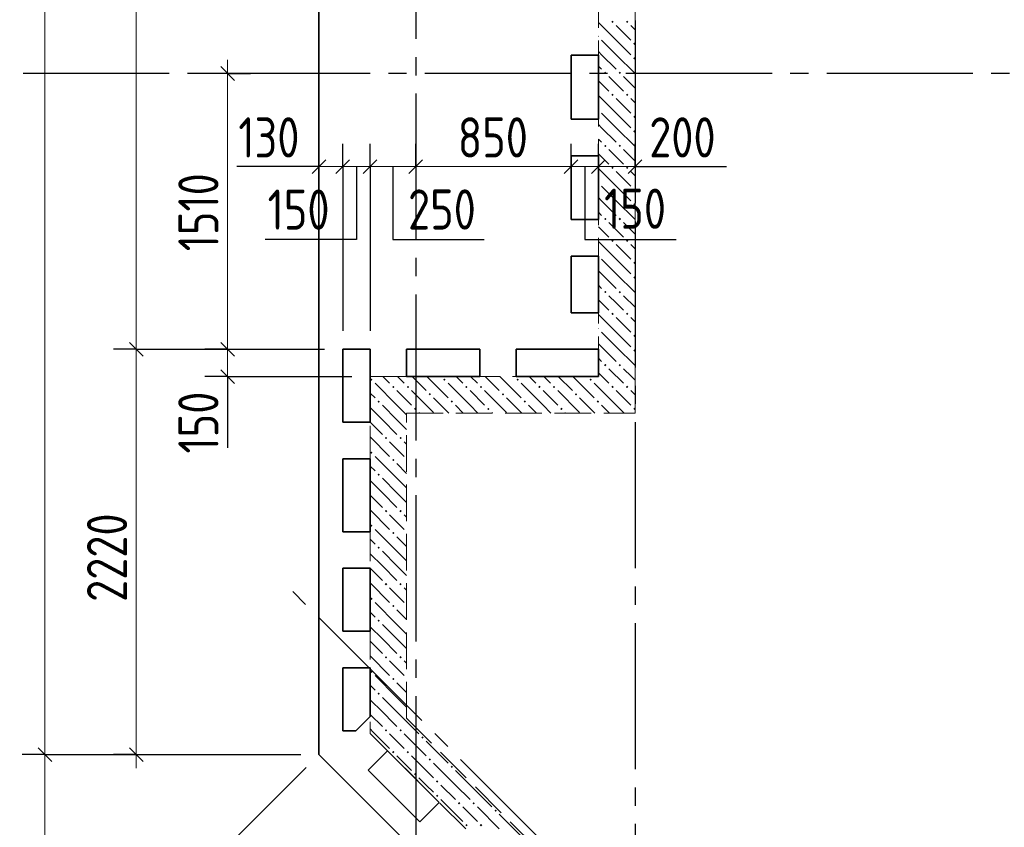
# Model space of a CAD drawing. Header units: millimetres. Extents: x 0 to 43617, y 0 to 59400.
# Tile 4 of 32: x 5756 to 11146, y 20401 to 24825. Entities that reach past the tile are written whole.
import ezdxf

# ---------------------------------------------------------------- set-up
doc = ezdxf.new("R2010")
doc.units = ezdxf.units.MM
doc.linetypes.add('______2', pattern=[270, 200, -70])
doc.linetypes.add('______5', pattern=[1100, 800, -100, 100, -100])
for name, color, linetype, lineweight in [('Standard', 7, 'Continuous', 25), ('Оси', 40, '______5', 18), ('Размерная выноска', 7, 'Continuous', 13)]:
    doc.layers.add(name, color=color, linetype=linetype, lineweight=lineweight)
doc.layers.add('ЖБ Перекрытие верхний уровень', color=7, linetype='Continuous', lineweight=25, true_color=0xe0e0ff)
doc.layers.add('ЖБ Стена верхний уровень', color=7, linetype='Continuous', lineweight=25, true_color=0x006e00)
doc.styles.add('GOST 2.304-81', font='txt')

msp = doc.modelspace()

# ---------------------------------------------------------------- hatches: boundary and pattern name
at = {"layer": 'ЖБ Стена верхний уровень', "linetype": 'Continuous', "lineweight": 18, "transparency": 33554687}
for points in [[(8994.451904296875, 24813.14086914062), (9000.9521484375, 24819.64111328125), (9007.452392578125, 24813.14086914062), (9000.9521484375, 24806.63452148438)], [(9074.45068359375, 24813.14086914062), (9080.950927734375, 24819.64111328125), (9087.451171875, 24813.14086914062), (9080.950927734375, 24806.63452148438)], [(8923.9990234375, 24736.5966796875), (8927.45361328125, 24733.14208984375), (8923.9990234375, 24729.68425625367)], [(9114.453125, 24693.13354492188), (9120.953369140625, 24699.63989257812), (9123.9990234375, 24696.59137851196), (9123.9990234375, 24689.67895507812), (9120.953369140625, 24686.63330078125)], [(9114.453125, 24613.14086914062), (9120.953369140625, 24619.64111328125), (9123.9990234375, 24616.59545898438), (9123.9990234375, 24609.68303555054), (9120.953369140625, 24606.63452148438)], [(8954.45556640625, 24533.14208984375), (8960.94970703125, 24539.64233398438), (8967.449951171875, 24533.14208984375), (8960.94970703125, 24526.6357421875)], [(9034.454345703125, 24533.14208984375), (9040.95458984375, 24539.64233398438), (9047.44873046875, 24533.14208984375), (9040.95458984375, 24526.6357421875)], [(8994.451904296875, 24413.14086914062), (9000.9521484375, 24419.64111328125), (9007.452392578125, 24413.14086914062), (9000.9521484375, 24406.63452148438)], [(9074.45068359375, 24413.14086914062), (9080.950927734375, 24419.64111328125), (9087.451171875, 24413.14086914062), (9080.950927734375, 24406.63452148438)], [(8923.9990234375, 24336.5966796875), (8927.45361328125, 24333.14208984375), (8923.9990234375, 24329.68425625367)], [(9114.453125, 24293.13354492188), (9120.953369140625, 24299.63989257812), (9123.9990234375, 24296.59137851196), (9123.9990234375, 24289.67895507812), (9120.953369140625, 24286.63330078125)], [(9114.453125, 24213.14086914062), (9120.953369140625, 24219.64111328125), (9123.9990234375, 24216.59545898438), (9123.9990234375, 24209.68303555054), (9120.953369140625, 24206.63452148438)], [(8954.45556640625, 24133.14208984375), (8960.94970703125, 24139.64233398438), (8967.449951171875, 24133.14208984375), (8960.94970703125, 24126.6357421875)], [(9034.454345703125, 24133.14208984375), (9040.95458984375, 24139.64233398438), (9047.44873046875, 24133.14208984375), (9040.95458984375, 24126.6357421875)], [(8994.451904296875, 24013.14086914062), (9000.9521484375, 24019.64111328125), (9007.452392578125, 24013.14086914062), (9000.9521484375, 24006.63452148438)], [(9074.45068359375, 24013.14086914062), (9080.950927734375, 24019.64111328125), (9087.451171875, 24013.14086914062), (9080.950927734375, 24006.63452148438)], [(8923.9990234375, 23936.5966796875), (8927.45361328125, 23933.14208984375), (8923.9990234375, 23929.68425625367)], [(9114.453125, 23893.13354492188), (9120.953369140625, 23899.63989257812), (9123.9990234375, 23896.59137851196), (9123.9990234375, 23889.67895507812), (9120.953369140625, 23886.63330078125)], [(9114.453125, 23813.14086914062), (9120.953369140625, 23819.64111328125), (9123.9990234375, 23816.59545898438), (9123.9990234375, 23809.68303555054), (9120.953369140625, 23806.63452148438)], [(8954.45556640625, 23733.14208984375), (8960.94970703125, 23739.64233398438), (8967.449951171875, 23733.14208984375), (8960.94970703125, 23726.6357421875)], [(9034.454345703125, 23733.14208984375), (9040.95458984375, 23739.64233398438), (9047.44873046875, 23733.14208984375), (9040.95458984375, 23726.6357421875)], [(8994.451904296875, 23613.14086914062), (9000.9521484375, 23619.64111328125), (9007.452392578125, 23613.14086914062), (9000.9521484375, 23606.63452148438)], [(9074.45068359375, 23613.14086914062), (9080.950927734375, 23619.64111328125), (9087.451171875, 23613.14086914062), (9080.950927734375, 23606.63452148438)], [(8923.9990234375, 23536.5966796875), (8927.45361328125, 23533.14208984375), (8923.9990234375, 23529.68425625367)], [(9114.453125, 23493.13354492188), (9120.953369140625, 23499.63989257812), (9123.9990234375, 23496.59137851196), (9123.9990234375, 23489.67895507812), (9120.953369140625, 23486.63330078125)], [(9114.453125, 23413.14086914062), (9120.953369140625, 23419.64111328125), (9123.9990234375, 23416.59545898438), (9123.9990234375, 23409.68303555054), (9120.953369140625, 23406.63452148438)], [(8954.45556640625, 23333.14208984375), (8960.94970703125, 23339.64233398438), (8967.449951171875, 23333.14208984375), (8960.94970703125, 23326.6357421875)], [(9034.454345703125, 23333.14208984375), (9040.95458984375, 23339.64233398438), (9047.44873046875, 23333.14208984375), (9040.95458984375, 23326.6357421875)], [(8994.451904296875, 23213.14086914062), (9000.9521484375, 23219.64111328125), (9007.452392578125, 23213.14086914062), (9000.9521484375, 23206.63452148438)], [(9074.45068359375, 23213.14086914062), (9080.950927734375, 23219.64111328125), (9087.451171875, 23213.14086914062), (9080.950927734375, 23206.63452148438)], [(8923.9990234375, 23136.5966796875), (8927.45361328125, 23133.14208984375), (8923.9990234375, 23129.68425625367)], [(9114.453125, 23093.13354492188), (9120.953369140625, 23099.63989257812), (9123.9990234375, 23096.59137851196), (9123.9990234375, 23089.67895507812), (9120.953369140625, 23086.63330078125)], [(9114.453125, 23013.14086914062), (9120.953369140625, 23019.64111328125), (9123.9990234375, 23016.59545898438), (9123.9990234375, 23009.68303555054), (9120.953369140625, 23006.63452148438)], [(8954.45556640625, 22933.14208984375), (8960.94970703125, 22939.64233398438), (8967.449951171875, 22933.14208984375), (8960.94970703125, 22926.6357421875)], [(9034.454345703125, 22933.14208984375), (9040.95458984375, 22939.64233398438), (9047.44873046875, 22933.14208984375), (9040.95458984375, 22926.6357421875)], [(7674.45068359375, 22853.13110351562), (7680.950927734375, 22859.63134765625), (7687.451171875, 22853.13110351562), (7680.950927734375, 22846.64306640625)], [(8074.45068359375, 22853.13110351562), (8080.950927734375, 22859.63134765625), (8087.451171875, 22853.13110351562), (8080.950927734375, 22846.64306640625)], [(8474.45068359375, 22853.13110351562), (8480.950927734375, 22859.63134765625), (8487.451171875, 22853.13110351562), (8480.950927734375, 22846.64306640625)], [(8874.45068359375, 22853.13110351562), (8880.950927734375, 22859.63134765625), (8887.451171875, 22853.13110351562), (8880.950927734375, 22846.64306640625)], [(7794.451904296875, 22813.14086914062), (7800.9521484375, 22819.64111328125), (7807.452392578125, 22813.14086914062), (7800.9521484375, 22806.63452148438)], [(7874.45068359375, 22813.14086914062), (7880.950927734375, 22819.64111328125), (7887.451171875, 22813.14086914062), (7880.950927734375, 22806.63452148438)], [(8194.451904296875, 22813.14086914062), (8200.9521484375, 22819.64111328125), (8207.452392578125, 22813.14086914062), (8200.9521484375, 22806.63452148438)], [(8274.45068359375, 22813.14086914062), (8280.950927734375, 22819.64111328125), (8287.451171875, 22813.14086914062), (8280.950927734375, 22806.63452148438)], [(8594.451904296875, 22813.14086914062), (8600.9521484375, 22819.64111328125), (8607.452392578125, 22813.14086914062), (8600.9521484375, 22806.63452148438)], [(8674.45068359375, 22813.14086914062), (8680.950927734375, 22819.64111328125), (8687.451171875, 22813.14086914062), (8680.950927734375, 22806.63452148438)], [(8994.451904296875, 22813.14086914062), (9000.9521484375, 22819.64111328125), (9007.452392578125, 22813.14086914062), (9000.9521484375, 22806.63452148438)], [(9074.45068359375, 22813.14086914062), (9080.950927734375, 22819.64111328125), (9087.451171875, 22813.14086914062), (9080.950927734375, 22806.63452148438)], [(7994.451904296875, 22773.13232421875), (8000.9521484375, 22779.638671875), (8007.452392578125, 22773.13232421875), (8000.9521484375, 22766.63208007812)], [(8394.451904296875, 22773.13232421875), (8400.9521484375, 22779.638671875), (8407.452392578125, 22773.13232421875), (8400.9521484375, 22766.63208007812)], [(8794.451904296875, 22773.13232421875), (8800.9521484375, 22779.638671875), (8807.452392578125, 22773.13232421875), (8800.9521484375, 22766.63208007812)], [(7714.453125, 22733.14208984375), (7720.953369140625, 22739.64233398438), (7727.45361328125, 22733.14208984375), (7720.953369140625, 22726.6357421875)], [(7914.453125, 22693.13354492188), (7920.953369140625, 22699.63989257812), (7927.45361328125, 22693.13354492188), (7920.953369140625, 22686.63330078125)], [(8114.453125, 22733.14208984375), (8120.953369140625, 22739.64233398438), (8127.45361328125, 22733.14208984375), (8120.953369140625, 22726.6357421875)], [(8314.453125, 22693.13354492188), (8320.953369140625, 22699.63989257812), (8327.45361328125, 22693.13354492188), (8320.953369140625, 22686.63330078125)], [(8514.453125, 22733.14208984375), (8520.953369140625, 22739.64233398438), (8527.45361328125, 22733.14208984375), (8520.953369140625, 22726.6357421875)], [(8714.453125, 22693.13354492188), (8720.953369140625, 22699.63989257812), (8727.45361328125, 22693.13354492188), (8720.953369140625, 22686.63330078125)], [(8914.453125, 22733.14208984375), (8920.953369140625, 22739.64233398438), (8927.45361328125, 22733.14208984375), (8920.953369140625, 22726.6357421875)], [(9114.453125, 22693.13354492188), (9120.953369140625, 22699.63989257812), (9123.9990234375, 22696.59137851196), (9123.9990234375, 22689.67895507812), (9120.953369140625, 22686.63330078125)], [(7754.45556640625, 22533.14208984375), (7760.94970703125, 22539.64233398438), (7767.449951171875, 22533.14208984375), (7760.94970703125, 22526.6357421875)], [(7834.454345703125, 22533.14208984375), (7840.95458984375, 22539.64233398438), (7847.44873046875, 22533.14208984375), (7840.95458984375, 22526.6357421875)], [(7674.45068359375, 22453.13110351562), (7680.950927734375, 22459.63134765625), (7687.451171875, 22453.13110351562), (7680.950927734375, 22446.64306640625)], [(7794.451904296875, 22413.14086914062), (7800.9521484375, 22419.64111328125), (7807.452392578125, 22413.14086914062), (7800.9521484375, 22406.63452148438)], [(7714.453125, 22333.14208984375), (7720.953369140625, 22339.64233398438), (7727.45361328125, 22333.14208984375), (7720.953369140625, 22326.6357421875)], [(7754.45556640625, 22133.14208984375), (7760.94970703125, 22139.64233398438), (7767.449951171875, 22133.14208984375), (7760.94970703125, 22126.6357421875)], [(7834.454345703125, 22133.14208984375), (7840.95458984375, 22139.64233398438), (7847.44873046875, 22133.14208984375), (7840.95458984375, 22126.6357421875)], [(7674.45068359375, 22053.13110351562), (7680.950927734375, 22059.63134765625), (7687.451171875, 22053.13110351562), (7680.950927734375, 22046.64306640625)], [(7794.451904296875, 22013.14086914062), (7800.9521484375, 22019.64111328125), (7807.452392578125, 22013.14086914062), (7800.9521484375, 22006.63452148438)], [(7714.453125, 21933.14208984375), (7720.953369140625, 21939.64233398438), (7727.45361328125, 21933.14208984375), (7720.953369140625, 21926.6357421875)], [(7754.45556640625, 21733.14208984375), (7760.94970703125, 21739.64233398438), (7767.449951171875, 21733.14208984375), (7760.94970703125, 21726.6357421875)], [(7834.454345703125, 21733.14208984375), (7840.95458984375, 21739.64233398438), (7847.44873046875, 21733.14208984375), (7840.95458984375, 21726.6357421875)], [(7674.45068359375, 21653.13110351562), (7680.950927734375, 21659.63134765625), (7687.451171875, 21653.13110351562), (7680.950927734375, 21646.64306640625)], [(7794.451904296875, 21613.14086914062), (7800.9521484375, 21619.64111328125), (7807.452392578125, 21613.14086914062), (7800.9521484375, 21606.63452148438)], [(7714.453125, 21533.14208984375), (7720.953369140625, 21539.64233398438), (7727.45361328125, 21533.14208984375), (7720.953369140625, 21526.6357421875)], [(7754.45556640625, 21333.14208984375), (7760.94970703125, 21339.64233398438), (7767.449951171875, 21333.14208984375), (7760.94970703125, 21326.6357421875)], [(7834.454345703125, 21333.14208984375), (7840.95458984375, 21339.64233398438), (7847.44873046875, 21333.14208984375), (7840.95458984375, 21326.6357421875)], [(7674.45068359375, 21253.14331054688), (7680.950927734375, 21259.63134765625), (7687.451171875, 21253.14331054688), (7680.950927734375, 21246.63696289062)], [(7794.451904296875, 21213.14086914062), (7800.9521484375, 21219.64111328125), (7807.452392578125, 21213.14086914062), (7800.9521484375, 21206.63452148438)], [(7714.453125, 21133.14208984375), (7720.953369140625, 21139.64233398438), (7727.45361328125, 21133.14208984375), (7720.953369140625, 21126.6357421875)], [(7754.45556640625, 20933.14208984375), (7760.94970703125, 20939.64233398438), (7767.449951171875, 20933.14208984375), (7760.94970703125, 20926.6357421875)], [(7834.454345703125, 20933.14208984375), (7840.95458984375, 20939.64233398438), (7847.44873046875, 20933.14208984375), (7840.95458984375, 20926.6357421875)], [(7954.45556640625, 20893.13354492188), (7960.94970703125, 20899.63989257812), (7967.449951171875, 20893.13354492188), (7960.94970703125, 20886.63330078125)], [(7794.451904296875, 20813.14086914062), (7800.9521484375, 20819.64111328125), (7807.452392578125, 20813.14086914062), (7800.9521484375, 20806.63452148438)], [(7874.45068359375, 20813.14086914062), (7880.950927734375, 20819.64111328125), (7887.451171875, 20813.14086914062), (7880.950927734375, 20806.63452148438)], [(7994.451904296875, 20773.13232421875), (8000.9521484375, 20779.638671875), (8007.452392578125, 20773.13232421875), (8000.9521484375, 20766.63208007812)], [(7914.453125, 20693.13354492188), (7920.953369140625, 20699.63989257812), (7927.45361328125, 20693.13354492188), (7920.953369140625, 20686.63330078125)], [(8114.453125, 20733.14208984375), (8120.953369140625, 20739.64233398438), (8127.45361328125, 20733.14208984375), (8120.953369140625, 20726.6357421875)], [(8034.454345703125, 20653.14331054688), (8040.95458984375, 20659.63134765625), (8047.44873046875, 20653.14331054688), (8040.95458984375, 20646.63696289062)], [(8034.454345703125, 20573.13232421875), (8040.95458984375, 20579.638671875), (8047.44873046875, 20573.13232421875), (8040.95458984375, 20566.63208007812)], [(8154.45556640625, 20533.14208984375), (8160.94970703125, 20539.64233398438), (8167.449951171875, 20533.14208984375), (8160.94970703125, 20526.6357421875)], [(8234.454345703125, 20533.14208984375), (8240.95458984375, 20539.64233398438), (8247.44873046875, 20533.14208984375), (8240.95458984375, 20526.6357421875)], [(8354.45556640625, 20493.13354492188), (8360.94970703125, 20499.63989257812), (8367.449951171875, 20493.13354492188), (8360.94970703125, 20486.63330078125)], [(8194.451904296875, 20413.14086914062), (8200.9521484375, 20419.64111328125), (8207.452392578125, 20413.14086914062), (8200.9521484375, 20406.63452148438)], [(8274.45068359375, 20413.14086914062), (8280.950927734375, 20419.64111328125), (8287.451171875, 20413.14086914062), (8280.950927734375, 20406.63452148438)]]:
    msp.add_hatch(color=7, dxfattribs=at).paths.add_polyline_path(points, flags=16)

# ---------------------------------------------------------------- linework, layer by layer
at = {"layer": 'Standard', "color": 7, "linetype": 'Continuous', "lineweight": 13, "transparency": 33554687}
for p, q in [((6393.994140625, 28879.99877929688), (6393.994140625, 23019.9951171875)), ((6893.994140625, 24529.99877929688), (6893.994140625, 24605.0048828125)), ((7393.994140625, 24019.9951171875), (7319.000244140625, 24019.9951171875)), ((7523.9990234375, 24019.9951171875), (7393.994140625, 24019.9951171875)), ((7674.005126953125, 24019.9951171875), (7523.9990234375, 24019.9951171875)), ((7923.9990234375, 24019.9951171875), (7674.005126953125, 24019.9951171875)), ((8774.005126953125, 24019.9951171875), (7923.9990234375, 24019.9951171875)), ((9123.9990234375, 24019.9951171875), (9198.9990234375, 24019.9951171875)), ((6393.994140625, 23019.9951171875), (6393.994140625, 20799.560546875)), ((6893.994140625, 23019.9951171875), (6893.994140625, 22870.00122070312)), ((6893.994140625, 22870.00122070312), (6893.994140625, 22795.00122070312)), ((5893.994140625, 20799.560546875), (5893.994140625, 19029.99267578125)), ((6393.994140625, 20799.560546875), (6393.994140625, 20724.560546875))]:
    msp.add_line(p, q, dxfattribs=at)
at = {"layer": 'Standard', "color": 251, "linetype": 'Continuous', "lineweight": -3, "true_color": 0x656565, "transparency": 33554687}
for p, q in [((6893.994140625, 24529.99877929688), (6769.000244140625, 24529.99877929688)), ((6893.994140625, 24529.99877929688), (7019.000244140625, 24529.99877929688)), ((6893.994140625, 24529.99877929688), (6893.994140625, 24529.99877929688)), ((7393.994140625, 24019.9951171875), (7393.994140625, 24144.9951171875)), ((7523.9990234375, 24019.9951171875), (7523.9990234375, 24144.9951171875)), ((7674.005126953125, 24019.9951171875), (7674.005126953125, 24144.9951171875)), ((7923.9990234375, 24019.9951171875), (7923.9990234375, 24144.9951171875)), ((8774.005126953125, 24019.9951171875), (8774.005126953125, 24144.9951171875)), ((8923.9990234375, 24019.9951171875), (8923.9990234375, 24144.9951171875)), ((9123.9990234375, 24019.9951171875), (9123.9990234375, 24144.9951171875)), ((7393.994140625, 24019.9951171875), (7393.994140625, 23895.00122070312)), ((7393.994140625, 24019.9951171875), (7393.994140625, 24019.9951171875)), ((7523.9990234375, 24019.9951171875), (7523.9990234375, 23895.00122070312)), ((7674.005126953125, 24019.9951171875), (7674.005126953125, 23895.00122070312)), ((7923.9990234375, 24019.9951171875), (7923.9990234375, 23895.00122070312)), ((7923.9990234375, 24019.9951171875), (7923.9990234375, 24019.9951171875)), ((8774.005126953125, 24019.9951171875), (8774.005126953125, 23895.00122070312)), ((8774.005126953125, 24019.9951171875), (8774.005126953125, 24019.9951171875)), ((8923.9990234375, 24019.9951171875), (8923.9990234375, 23895.00122070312)), ((8923.9990234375, 24019.9951171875), (8923.9990234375, 24019.9951171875)), ((9123.9990234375, 24019.9951171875), (9123.9990234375, 23895.00122070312)), ((9123.9990234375, 24019.9951171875), (9123.9990234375, 24019.9951171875)), ((6393.994140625, 23019.9951171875), (6269.000244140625, 23019.9951171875)), ((6393.994140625, 23019.9951171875), (6519.000244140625, 23019.9951171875)), ((6393.994140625, 23019.9951171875), (7423.9990234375, 23019.9951171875)), ((6893.994140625, 23019.9951171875), (6769.000244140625, 23019.9951171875)), ((6893.994140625, 23019.9951171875), (7019.000244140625, 23019.9951171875)), ((6893.994140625, 23019.9951171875), (7423.9990234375, 23019.9951171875)), ((6893.994140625, 22870.00122070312), (6769.000244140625, 22870.00122070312)), ((6893.994140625, 22870.00122070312), (7019.000244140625, 22870.00122070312)), ((6893.994140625, 22870.00122070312), (7574.005126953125, 22870.00122070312)), ((5893.994140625, 20799.560546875), (5769.000244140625, 20799.560546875)), ((5893.994140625, 20799.560546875), (6019.000244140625, 20799.560546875)), ((5893.994140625, 20799.560546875), (7293.994140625, 20799.560546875)), ((6393.994140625, 20799.560546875), (6269.000244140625, 20799.560546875)), ((6393.994140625, 20799.560546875), (6519.000244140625, 20799.560546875)), ((6393.994140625, 20799.560546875), (7293.994140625, 20799.560546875)), ((6333.343505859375, 19738.89770507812), (7323.291015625, 20728.85131835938))]:
    msp.add_line(p, q, dxfattribs=at)
at = {"layer": 'Standard', "color": 7, "linetype": 'Continuous', "lineweight": 25, "transparency": 33554687}
for p, q in [((6856.500244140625, 24567.49267578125), (6931.50634765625, 24492.49877929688)), ((7431.494140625, 24057.50122070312), (7356.500244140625, 23982.4951171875)), ((7561.4990234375, 24057.50122070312), (7486.4990234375, 23982.4951171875)), ((7711.505126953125, 24057.50122070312), (7636.492919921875, 23982.4951171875)), ((7961.4990234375, 24057.50122070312), (7886.4990234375, 23982.4951171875)), ((8811.505126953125, 24057.50122070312), (8736.492919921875, 23982.4951171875)), ((8961.4990234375, 24057.50122070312), (8886.4990234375, 23982.4951171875)), ((9161.4990234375, 24057.50122070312), (9086.4990234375, 23982.4951171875)), ((6356.500244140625, 23057.50122070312), (6431.50634765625, 22982.4951171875)), ((6856.500244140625, 23057.50122070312), (6931.50634765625, 22982.4951171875)), ((6856.500244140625, 22907.4951171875), (6931.50634765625, 22832.50122070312)), ((5856.500244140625, 20837.05444335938), (5931.50634765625, 20762.060546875)), ((6356.500244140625, 20837.05444335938), (6431.50634765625, 20762.060546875))]:
    msp.add_line(p, q, dxfattribs=at)
at = {"layer": 'Standard', "color": 7, "linetype": 'Continuous', "lineweight": 13, "transparency": 33554687}
for points in [[(5893.994140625, 57219.9951171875), (5893.994140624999, 38586.05987162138), (5893.994140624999, 38586.05987162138), (5893.994140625, 20799.560546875)], [(6893.994140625, 24529.99877929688), (6893.994140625, 23485.9439461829), (6893.994140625, 23485.9439461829), (6893.994140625, 23019.9951171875)], [(8923.9990234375, 24019.9951171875), (8885.441821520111, 24019.9951171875), (8885.441821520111, 24019.9951171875), (8774.005126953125, 24019.9951171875)], [(9123.9990234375, 24019.9951171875), (9066.856584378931, 24019.9951171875), (9066.856584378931, 24019.9951171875), (8961.069446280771, 24019.9951171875), (8961.069446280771, 24019.9951171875), (8923.9990234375, 24019.9951171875)]]:
    msp.add_lwpolyline(points, dxfattribs=at)
at = {"layer": 'Standard', "color": 251, "linetype": 'Continuous', "lineweight": -3, "true_color": 0x656565, "transparency": 33554687}
for points in [[(7523.9990234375, 24019.9951171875), (7523.9990234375, 23725.74099028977), (7523.9990234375, 23725.74099028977), (7523.9990234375, 23119.9951171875)], [(7674.005126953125, 24019.9951171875), (7674.005126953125, 23754.13244156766), (7674.005126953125, 23754.13244156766), (7674.005126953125, 23119.9951171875)]]:
    msp.add_lwpolyline(points, dxfattribs=at)
at = {"layer": 'ЖБ Перекрытие верхний уровень', "color": 7, "linetype": 'Continuous', "lineweight": 35, "transparency": 33554687}
for p, q in [((7393.994140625, 57219.9951171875), (7393.994140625, 22670.00122070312)), ((8774.005126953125, 24629.99877929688), (8923.9990234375, 24629.99877929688)), ((8774.005126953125, 24279.99877929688), (8774.005126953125, 24629.99877929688)), ((8923.9990234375, 24629.99877929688), (8923.9990234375, 24279.99877929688)), ((8923.9990234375, 24279.99877929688), (8774.005126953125, 24279.99877929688)), ((8774.005126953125, 24079.99877929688), (8923.9990234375, 24079.99877929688)), ((8774.005126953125, 23729.99877929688), (8774.005126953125, 24079.99877929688)), ((8923.9990234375, 24079.99877929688), (8923.9990234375, 23729.99877929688)), ((8923.9990234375, 23729.99877929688), (8774.005126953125, 23729.99877929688)), ((8774.005126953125, 23220.00122070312), (8774.005126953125, 23529.99877929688)), ((8774.005126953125, 23529.99877929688), (8923.9990234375, 23529.99877929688)), ((8923.9990234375, 23529.99877929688), (8923.9990234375, 23220.00122070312)), ((8923.9990234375, 23220.00122070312), (8774.005126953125, 23220.00122070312)), ((7523.9990234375, 22670.00122070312), (7523.9990234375, 23020.00122070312)), ((7523.9990234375, 23020.00122070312), (7674.005126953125, 23020.00122070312)), ((7674.005126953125, 23020.00122070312), (7674.005126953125, 22670.00122070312)), ((7874.005126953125, 22870.00122070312), (7874.005126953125, 23020.00122070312)), ((7874.005126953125, 23020.00122070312), (8274.005126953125, 23020.00122070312)), ((8274.005126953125, 23020.00122070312), (8274.005126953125, 22870.00122070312)), ((8474.005126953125, 22870.00122070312), (8474.005126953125, 23020.00122070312)), ((8474.005126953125, 23020.00122070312), (8923.9990234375, 23020.00122070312)), ((8923.9990234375, 23020.00122070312), (8923.9990234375, 22870.00122070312)), ((8274.005126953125, 22870.00122070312), (7874.005126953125, 22870.00122070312)), ((8923.9990234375, 22870.00122070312), (8474.005126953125, 22870.00122070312)), ((7393.994140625, 22670.00122070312), (7393.994140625, 20799.560546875)), ((7523.9990234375, 22620.00122070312), (7523.9990234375, 22670.00122070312)), ((7674.005126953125, 22670.00122070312), (7674.005126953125, 22620.00122070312)), ((7674.005126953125, 22620.00122070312), (7523.9990234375, 22620.00122070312)), ((7523.9990234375, 22020.00122070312), (7523.9990234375, 22420.00122070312)), ((7523.9990234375, 22420.00122070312), (7674.005126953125, 22420.00122070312)), ((7674.005126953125, 22420.00122070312), (7674.005126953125, 22020.00122070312)), ((7674.005126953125, 22020.00122070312), (7523.9990234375, 22020.00122070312)), ((7523.9990234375, 21475), (7523.9990234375, 21820.00122070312)), ((7523.9990234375, 21820.00122070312), (7674.005126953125, 21820.00122070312)), ((7674.005126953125, 21820.00122070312), (7674.005126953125, 21475)), ((7674.005126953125, 21475), (7523.9990234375, 21475)), ((7523.9990234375, 20929.99267578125), (7523.9990234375, 21275)), ((7523.9990234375, 21275), (7674.005126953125, 21275)), ((7674.005126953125, 21275), (7674.005126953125, 21008.2275390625)), ((7674.005126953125, 21008.2275390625), (7595.770263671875, 20929.99267578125)), ((7595.770263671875, 20929.99267578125), (7523.9990234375, 20929.99267578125)), ((7663.018798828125, 20714.39208984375), (7769.085693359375, 20820.458984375)), ((7769.085693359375, 20820.458984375), (8051.922607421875, 20537.61596679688)), ((7393.994140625, 20799.560546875), (10534.12475585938, 17659.42993164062)), ((7945.855712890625, 20431.54907226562), (7663.018798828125, 20714.39208984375)), ((8051.922607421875, 20537.61596679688), (7945.855712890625, 20431.54907226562))]:
    msp.add_line(p, q, dxfattribs=at)
at = {"layer": 'ЖБ Стена верхний уровень', "color": 251, "linetype": '______2', "lineweight": 13, "true_color": 0x656565, "transparency": 33554687}
for p, q in [((8923.9990234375, 29029.99877929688), (8923.9990234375, 22870.00122070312)), ((9123.9990234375, 22870.00122070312), (9123.9990234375, 25729.99877929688)), ((7874.005126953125, 22870.00122070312), (7674.005126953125, 22870.00122070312)), ((7674.005126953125, 22870.00122070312), (7674.005126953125, 20915.53344726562)), ((8923.9990234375, 22870.00122070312), (7874.005126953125, 22870.00122070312)), ((9123.9990234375, 22670.00122070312), (9123.9990234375, 22870.00122070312)), ((7874.005126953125, 20998.37646484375), (7874.005126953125, 22670.00122070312)), ((7874.005126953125, 22670.00122070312), (9123.9990234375, 22670.00122070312)), ((10491.43676757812, 18380.93872070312), (7874.005126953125, 20998.37646484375)), ((7674.005126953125, 20915.53344726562), (10350.01220703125, 18239.51416015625))]:
    msp.add_line(p, q, dxfattribs=at)
at = {"layer": 'ЖБ Стена верхний уровень', "color": 9, "linetype": 'Continuous', "lineweight": 18, "true_color": 0xc7c7c7, "transparency": 33554687}
for p, q in [((9020.953369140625, 24713.14086914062), (8923.9990234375, 24810.09521484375)), ((9020.953369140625, 24793.13354492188), (9100.9521484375, 24713.14086914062)), ((9100.9521484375, 24793.13354492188), (9123.9990234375, 24770.08666992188)), ((8940.95458984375, 24713.14086914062), (9020.953369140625, 24633.14208984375)), ((9020.953369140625, 24713.14086914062), (9100.9521484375, 24633.14208984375)), ((8940.95458984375, 24633.14208984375), (8923.9990234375, 24650.09593145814)), ((8940.95458984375, 24633.14208984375), (9020.953369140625, 24553.13110351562)), ((9020.953369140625, 24633.14208984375), (9123.9990234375, 24530.09643554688)), ((8923.999023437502, 24570.08796344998), (8940.95458984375, 24553.13110351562)), ((8923.9990234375, 24490.08820075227), (8980.950927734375, 24433.14208984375)), ((9020.953369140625, 24473.13232421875), (8980.950927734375, 24513.14086914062)), ((9060.94970703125, 24433.14208984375), (9020.953369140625, 24473.13232421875)), ((9060.94970703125, 24513.14086914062), (9123.9990234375, 24450.08834591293)), ((9020.953369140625, 24313.14086914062), (8923.9990234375, 24410.09521484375)), ((9020.953369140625, 24393.13354492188), (9100.9521484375, 24313.14086914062)), ((9100.9521484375, 24393.13354492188), (9123.9990234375, 24370.08666992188)), ((8940.95458984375, 24313.14086914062), (9020.953369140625, 24233.14208984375)), ((9020.953369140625, 24313.14086914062), (9100.9521484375, 24233.14208984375)), ((8940.95458984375, 24233.14208984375), (8923.9990234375, 24250.09593145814)), ((8940.95458984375, 24233.14208984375), (9020.953369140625, 24153.13110351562)), ((9020.953369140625, 24233.14208984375), (9123.9990234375, 24130.09643554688)), ((8923.999023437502, 24170.08796344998), (8940.95458984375, 24153.13110351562)), ((9020.953369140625, 24073.13232421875), (8980.950927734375, 24113.14086914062)), ((9060.94970703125, 24113.14086914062), (9123.9990234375, 24050.08834591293)), ((8923.9990234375, 24090.08820075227), (8980.950927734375, 24033.14208984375)), ((9060.94970703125, 24033.14208984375), (9020.953369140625, 24073.13232421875)), ((9020.953369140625, 23913.14086914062), (8923.9990234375, 24010.09521484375)), ((9020.953369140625, 23993.13354492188), (9100.9521484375, 23913.14086914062)), ((9100.9521484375, 23993.13354492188), (9123.9990234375, 23970.08666992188)), ((8940.95458984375, 23913.14086914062), (9020.953369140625, 23833.14208984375)), ((9020.953369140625, 23913.14086914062), (9100.9521484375, 23833.14208984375)), ((8940.95458984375, 23833.14208984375), (8923.9990234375, 23850.09593145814)), ((8940.95458984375, 23833.14208984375), (9020.953369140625, 23753.13110351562)), ((9020.953369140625, 23833.14208984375), (9123.9990234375, 23730.09643554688)), ((8923.999023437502, 23770.08796344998), (8940.95458984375, 23753.13110351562)), ((8923.9990234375, 23690.08820075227), (8980.950927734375, 23633.14208984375)), ((9020.953369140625, 23673.13232421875), (8980.950927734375, 23713.14086914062)), ((9060.94970703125, 23633.14208984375), (9020.953369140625, 23673.13232421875)), ((9060.94970703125, 23713.14086914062), (9123.9990234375, 23650.08834591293)), ((9020.953369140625, 23513.14086914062), (8923.9990234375, 23610.09521484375)), ((9020.953369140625, 23593.13354492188), (9100.9521484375, 23513.14086914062)), ((9100.9521484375, 23593.13354492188), (9123.9990234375, 23570.08666992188)), ((8940.95458984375, 23513.14086914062), (9020.953369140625, 23433.14208984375)), ((9020.953369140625, 23513.14086914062), (9100.9521484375, 23433.14208984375)), ((8940.95458984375, 23433.14208984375), (8923.9990234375, 23450.09593145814)), ((8940.95458984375, 23433.14208984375), (9020.953369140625, 23353.13110351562)), ((9020.953369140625, 23433.14208984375), (9123.9990234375, 23330.09643554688)), ((8923.999023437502, 23370.08796344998), (8940.95458984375, 23353.13110351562)), ((8923.9990234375, 23290.08820075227), (8980.950927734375, 23233.14208984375)), ((9020.953369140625, 23273.13232421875), (8980.950927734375, 23313.14086914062)), ((9060.94970703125, 23313.14086914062), (9123.9990234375, 23250.08834591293)), ((9060.94970703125, 23233.14208984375), (9020.953369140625, 23273.13232421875)), ((9020.953369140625, 23113.14086914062), (8923.9990234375, 23210.09521484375)), ((9020.953369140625, 23193.13354492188), (9100.9521484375, 23113.14086914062)), ((9100.9521484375, 23193.13354492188), (9123.9990234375, 23170.08666992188)), ((8940.95458984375, 23113.14086914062), (9020.953369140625, 23033.14208984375)), ((9020.953369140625, 23113.14086914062), (9100.9521484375, 23033.14208984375)), ((8940.95458984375, 23033.14208984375), (8923.9990234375, 23050.09593145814)), ((8940.95458984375, 23033.14208984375), (9020.953369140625, 22953.13110351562)), ((9020.953369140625, 23033.14208984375), (9123.9990234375, 22930.09643554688)), ((8923.999023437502, 22970.08796344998), (8940.95458984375, 22953.13110351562)), ((9020.953369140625, 22873.13232421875), (8980.950927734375, 22913.14086914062)), ((9060.94970703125, 22913.14086914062), (9104.087161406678, 22870.00122070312)), ((7744.088047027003, 22870.00122070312), (7780.950927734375, 22833.14208984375)), ((7860.94970703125, 22833.14208984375), (7824.084950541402, 22870.00122070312)), ((7904.087161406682, 22870.00122070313), (7980.950927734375, 22793.13354492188)), ((7984.082031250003, 22870.00122070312), (8100.9521484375, 22753.13110351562)), ((8144.088047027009, 22870.00122070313), (8180.950927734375, 22833.14208984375)), ((8260.94970703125, 22833.14208984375), (8224.084950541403, 22870.00122070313)), ((8304.087161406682, 22870.00122070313), (8380.950927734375, 22793.13354492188)), ((8384.082031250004, 22870.00122070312), (8500.9521484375, 22753.13110351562)), ((8544.08804702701, 22870.00122070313), (8580.950927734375, 22833.14208984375)), ((8660.94970703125, 22833.14208984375), (8624.084950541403, 22870.00122070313)), ((8704.087161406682, 22870.00122070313), (8780.950927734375, 22793.13354492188)), ((8784.082031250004, 22870.00122070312), (8900.9521484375, 22753.13110351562)), ((8923.9990234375, 22890.08820075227), (8944.088047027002, 22870.00122070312)), ((8944.08804702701, 22870.00122070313), (8980.950927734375, 22833.14208984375)), ((9024.084950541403, 22870.00122070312), (9020.953369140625, 22873.13232421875)), ((9060.94970703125, 22833.14208984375), (9024.084950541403, 22870.00122070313)), ((9104.087161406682, 22870.00122070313), (9123.9990234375, 22850.08834591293)), ((7820.953369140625, 22713.14086914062), (7700.9521484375, 22833.14208984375)), ((8220.953369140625, 22713.14086914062), (8100.9521484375, 22833.14208984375)), ((8620.953369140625, 22713.14086914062), (8500.9521484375, 22833.14208984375)), ((9020.953369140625, 22713.14086914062), (8900.9521484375, 22833.14208984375)), ((7674.005126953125, 22780.078125), (7700.9521484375, 22753.13110351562)), ((7820.953369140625, 22793.13354492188), (7874.005126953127, 22740.08583469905)), ((7900.9521484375, 22793.13354492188), (8020.953369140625, 22673.13232421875)), ((8104.091709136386, 22670.00122070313), (8020.953369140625, 22753.13110351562)), ((8220.953369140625, 22793.13354492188), (8300.9521484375, 22713.14086914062)), ((8300.9521484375, 22793.13354492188), (8420.953369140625, 22673.13232421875)), ((8504.091709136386, 22670.00122070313), (8420.953369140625, 22753.13110351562)), ((8620.953369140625, 22793.13354492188), (8700.9521484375, 22713.14086914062)), ((8700.9521484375, 22793.13354492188), (8820.953369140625, 22673.13232421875)), ((8904.091709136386, 22670.00122070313), (8820.953369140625, 22753.13110351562)), ((9020.953369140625, 22793.13354492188), (9100.9521484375, 22713.14086914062)), ((9100.9521484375, 22793.13354492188), (9123.9990234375, 22770.08666992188)), ((7740.95458984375, 22633.14208984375), (7674.005126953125, 22700.08474235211)), ((7740.95458984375, 22713.14086914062), (7820.953369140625, 22633.14208984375)), ((7820.953369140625, 22713.14086914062), (7874.005126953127, 22660.08911132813)), ((7874.005126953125, 22740.08583469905), (7900.9521484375, 22713.14086914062)), ((8140.95458984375, 22713.14086914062), (8184.094238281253, 22670.00122070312)), ((8220.953369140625, 22713.14086914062), (8264.093017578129, 22670.00122070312)), ((8540.95458984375, 22713.14086914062), (8584.094238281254, 22670.00122070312)), ((8620.953369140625, 22713.14086914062), (8664.093017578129, 22670.00122070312)), ((8940.95458984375, 22713.14086914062), (8984.094238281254, 22670.00122070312)), ((9020.953369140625, 22713.14086914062), (9064.093017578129, 22670.00122070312)), ((7944.086171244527, 22670.00122070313), (7940.95458984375, 22673.13232421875)), ((8344.086171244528, 22670.00122070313), (8340.95458984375, 22673.13232421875)), ((8744.086171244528, 22670.00122070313), (8740.95458984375, 22673.13232421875)), ((7674.005126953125, 22620.08567393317), (7740.95458984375, 22553.13110351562)), ((7740.95458984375, 22633.14208984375), (7820.953369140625, 22553.13110351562)), ((7820.953369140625, 22633.14208984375), (7874.005126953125, 22580.09033203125)), ((7674.005126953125, 22540.07701164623), (7780.950927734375, 22433.14208984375)), ((7820.953369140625, 22473.13232421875), (7780.950927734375, 22513.14086914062)), ((7860.94970703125, 22513.14086914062), (7874.005126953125, 22500.08478519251)), ((7820.953369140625, 22313.14086914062), (7700.9521484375, 22433.14208984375)), ((7860.94970703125, 22433.14208984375), (7820.953369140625, 22473.13232421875)), ((7674.005126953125, 22380.078125), (7700.9521484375, 22353.13110351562)), ((7820.953369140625, 22393.13354492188), (7874.005126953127, 22340.08583469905)), ((7740.95458984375, 22233.14208984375), (7674.005126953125, 22300.08474235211)), ((7740.95458984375, 22313.14086914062), (7820.953369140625, 22233.14208984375)), ((7820.953369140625, 22313.14086914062), (7874.005126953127, 22260.08911132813)), ((7674.005126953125, 22220.08567393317), (7740.95458984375, 22153.13110351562)), ((7740.95458984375, 22233.14208984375), (7820.953369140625, 22153.13110351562)), ((7820.953369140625, 22233.14208984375), (7874.005126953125, 22180.09033203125)), ((7674.005126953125, 22140.07701164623), (7780.950927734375, 22033.14208984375)), ((7820.953369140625, 22073.13232421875), (7780.950927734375, 22113.14086914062)), ((7860.94970703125, 22113.14086914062), (7874.005126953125, 22100.08478519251)), ((7860.94970703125, 22033.14208984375), (7820.953369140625, 22073.13232421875)), ((7820.953369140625, 21913.14086914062), (7700.9521484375, 22033.14208984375)), ((7820.953369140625, 21993.13354492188), (7874.005126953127, 21940.08583469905)), ((7674.005126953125, 21980.078125), (7700.9521484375, 21953.13110351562)), ((7740.95458984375, 21833.14208984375), (7674.005126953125, 21900.08474235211)), ((7740.95458984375, 21913.14086914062), (7820.953369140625, 21833.14208984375)), ((7820.953369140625, 21913.14086914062), (7874.005126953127, 21860.08911132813)), ((7740.95458984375, 21833.14208984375), (7820.953369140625, 21753.13110351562)), ((7820.953369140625, 21833.14208984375), (7874.005126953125, 21780.09033203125)), ((7674.005126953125, 21820.08567393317), (7740.95458984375, 21753.13110351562)), ((7674.005126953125, 21740.07701164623), (7780.950927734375, 21633.14208984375)), ((7820.953369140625, 21673.13232421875), (7780.950927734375, 21713.14086914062)), ((7860.94970703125, 21633.14208984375), (7820.953369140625, 21673.13232421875)), ((7860.94970703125, 21713.14086914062), (7874.005126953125, 21700.08478519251)), ((7820.953369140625, 21513.14086914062), (7700.9521484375, 21633.14208984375)), ((7674.005126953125, 21580.078125), (7700.9521484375, 21553.13110351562)), ((7820.953369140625, 21593.13354492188), (7874.005126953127, 21540.08583469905)), ((7740.95458984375, 21513.14086914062), (7820.953369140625, 21433.14208984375)), ((7820.953369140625, 21513.14086914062), (7874.005126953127, 21460.08911132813)), ((7740.95458984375, 21433.14208984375), (7674.005126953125, 21500.08474235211)), ((7674.005126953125, 21420.08766591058), (7740.95458984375, 21353.14331054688)), ((7740.95458984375, 21433.14208984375), (7820.953369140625, 21353.14331054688)), ((7820.953369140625, 21433.14208984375), (7874.005126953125, 21380.09033203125)), ((7674.005126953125, 21340.087890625), (7780.950927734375, 21233.14208984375)), ((7820.953369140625, 21273.13232421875), (7780.950927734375, 21313.14086914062)), ((7860.94970703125, 21313.14086914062), (7874.005126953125, 21300.08478519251)), ((7860.94970703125, 21233.14208984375), (7820.953369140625, 21273.13232421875)), ((7820.953369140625, 21113.14086914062), (7700.9521484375, 21233.14208984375)), ((7820.953369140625, 21193.13354492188), (7874.005126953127, 21140.08583469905)), ((7674.005126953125, 21180.08759086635), (7700.9521484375, 21153.14331054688)), ((7740.95458984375, 21033.14208984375), (7674.005126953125, 21100.09155273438)), ((7740.95458984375, 21113.14086914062), (7820.953369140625, 21033.14208984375)), ((7820.953369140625, 21113.14086914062), (7874.005126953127, 21060.08911132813)), ((7740.95458984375, 21033.14208984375), (7804.507274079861, 20969.58940560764)), ((7820.953369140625, 21033.14208984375), (7861.074892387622, 20993.02056659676)), ((7674.005126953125, 21020.08766591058), (7740.95458984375, 20953.14331054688)), ((7804.507274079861, 20969.58940560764), (7820.953369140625, 20953.14331054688)), ((7861.074892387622, 20993.02056659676), (7940.95458984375, 20913.14086914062)), ((7674.005126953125, 20940.087890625), (7691.367721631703, 20922.72529594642)), ((7691.367721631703, 20922.72529594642), (7780.950927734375, 20833.14208984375)), ((7820.953369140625, 20873.13232421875), (7780.950927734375, 20913.14086914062)), ((7860.94970703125, 20913.14086914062), (7980.950927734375, 20793.13354492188)), ((7860.94970703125, 20833.14208984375), (7820.953369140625, 20873.13232421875)), ((7980.950927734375, 20873.13232421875), (8100.9521484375, 20753.14331054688)), ((7820.953369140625, 20793.13354492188), (7900.9521484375, 20713.14086914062)), ((7900.9521484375, 20793.13354492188), (8020.953369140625, 20673.13232421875)), ((8140.95458984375, 20633.14208984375), (8020.953369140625, 20753.14331054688)), ((8140.95458984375, 20713.14086914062), (8220.953369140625, 20633.14208984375)), ((7980.950927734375, 20633.14208984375), (7940.95458984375, 20673.13232421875)), ((8020.953369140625, 20593.13354492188), (7980.950927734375, 20633.14208984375)), ((8060.94970703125, 20633.14208984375), (8140.95458984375, 20553.14331054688)), ((8140.95458984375, 20633.14208984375), (8220.953369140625, 20553.14331054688)), ((8220.953369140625, 20633.14208984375), (8340.95458984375, 20513.14086914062)), ((8060.94970703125, 20553.14331054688), (8180.950927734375, 20433.14208984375)), ((8220.953369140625, 20473.13232421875), (8180.950927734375, 20513.14086914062)), ((8260.94970703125, 20513.14086914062), (8380.950927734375, 20393.13354492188)), ((8260.94970703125, 20433.14208984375), (8220.953369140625, 20473.13232421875)), ((8380.950927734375, 20473.13232421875), (8500.9521484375, 20353.14331054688))]:
    msp.add_line(p, q, dxfattribs=at)
at = {"layer": 'Оси', "color": 8, "linetype": '______5', "lineweight": -3, "transparency": 33554687}
for p, q in [((9123.9990234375, 57819.9951171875), (9123.9990234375, 7100)), ((7923.9990234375, 57419.9951171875), (7923.9990234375, 7100)), ((34073.9990234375, 24529.99877929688), (4600, 24529.99877929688)), ((34073.9990234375, 24529.99877929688), (4600, 24529.99877929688)), ((16513.25073242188, 12429.84619140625), (7199.945068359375, 21743.1396484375))]:
    msp.add_line(p, q, dxfattribs=at)
at = {"layer": 'Размерная выноска', "color": 7, "linetype": 'Continuous', "lineweight": 25, "transparency": 33554687}
for p, q in [((7393.994140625, 24019.9951171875), (6944.000244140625, 24019.9951171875)), ((9123.9990234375, 24019.9951171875), (9623.9990234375, 24019.9951171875)), ((6893.994140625, 22870.00122070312), (6893.994140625, 22479.99877929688))]:
    msp.add_line(p, q, dxfattribs=at)
for points in [[(7598.9990234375, 24019.9951171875), (7598.9990234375, 23619.9951171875), (7098.9990234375, 23619.9951171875)], [(7798.9990234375, 24019.9951171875), (7798.9990234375, 23619.9951171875), (8298.9990234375, 23619.9951171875)], [(8848.9990234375, 24019.9951171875), (8848.9990234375, 23619.9951171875), (9348.9990234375, 23619.9951171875)]]:
    msp.add_lwpolyline(points, dxfattribs=at)

# ---------------------------------------------------------------- texts
at = {"layer": 'Standard', "color": 7, "linetype": 'Continuous', "lineweight": 25, "transparency": 33554687, "char_height": 220.0000047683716, "attachment_point": 7, "style": 'GOST 2.304-81'}
for s, insert, width in [('130', (6952.410888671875, 24070.03784179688), 469.5092797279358), ('850', (8153.50341796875, 24070.00122070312), 516.3964867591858), ('200', (9201.50146484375, 24070.00122070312), 531.9665551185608), ('150', (7112.799072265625, 23674.69482421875), 469.5092797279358), ('250', (7881.38427734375, 23675.2685546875), 516.3964867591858), ('150', (8954.638671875, 23679.40673828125), 469.5092797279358)]:
    msp.add_mtext(s, dxfattribs=dict(at, insert=insert, width=width))
at = {"layer": 'Standard', "color": 7, "linetype": 'Continuous', "lineweight": 25, "transparency": 33554687, "char_height": 220.0000047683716, "attachment_point": 7, "rotation": 90.00000250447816, "style": 'GOST 2.304-81'}
for s, insert, width in [('1510', (6843.95751953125, 23556.0546875), 563.2836937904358), ('150', (6843.95751953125, 22448.40698242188), 469.5092797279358), ('2220', (6344.000244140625, 21636.11450195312), 672.6281762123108)]:
    msp.add_mtext(s, dxfattribs=dict(at, insert=insert, width=width))

doc.saveas('drawing.dxf')
